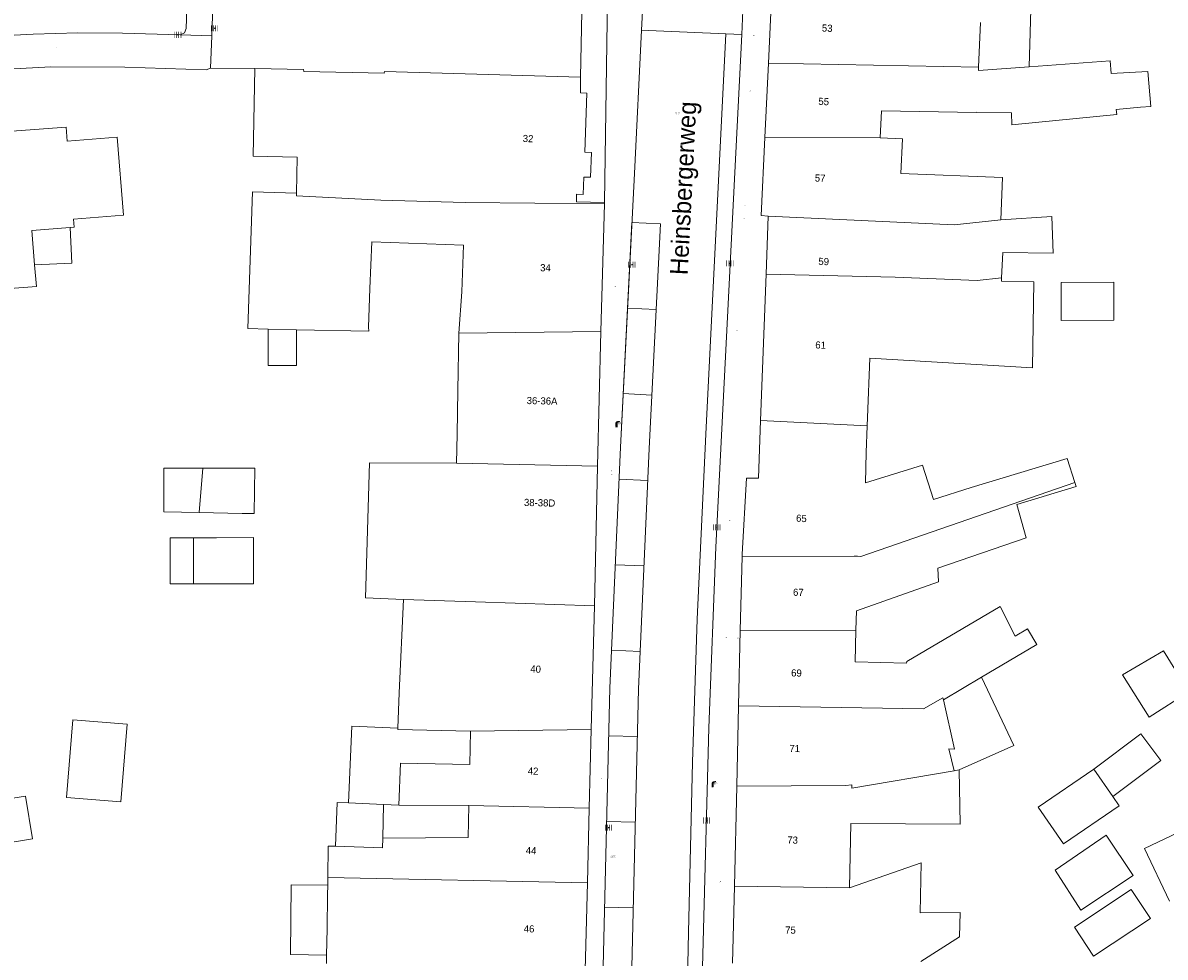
# Model space of a CAD drawing. Header units: metres. Extents: x 197457 to 198138, y 353986 to 354984.
# Tile 136 of 217: x 197714 to 197794, y 354521 to 354586. Entities that reach past the tile are written whole.
import ezdxf
from ezdxf.enums import TextEntityAlignment as Align

# ---------------------------------------------------------------- set-up
doc = ezdxf.new("R2010")
doc.units = ezdxf.units.M
doc.header["$MEASUREMENT"] = 0
for name, color, linetype, lineweight in [('B-WE-VW-MARKERING_STREEP-G', 252, 'Continuous', 13), ('bijgebouw', 1, 'Continuous', 13), ('dakrand bijgebouw', 1, 'Continuous', 13), ('dakrand hoofdgebouw', 1, 'Continuous', 0), ('Grens maaiveld', 253, 'Continuous', 0), ('grens WOZ object', 7, 'Continuous', 0), ('hoofdgebouw', 1, 'Continuous', 0), ('Hoogtepunt', 7, 'Continuous', 0), ('huisnummerreeks BGT', 7, 'Continuous', 0), ('kant verharding', 7, 'Continuous', 0), ('openbare ruimte label tekst', 7, 'Continuous', 0), ('tussenmuur', 1, 'Continuous', 13), ('tussenmuur bijgebouw (GBKN Zuid)', 1, 'Continuous', 13), ('vlakafsluiter', 1, 'Continuous', 0), ('waterleidingput', 132, 'Continuous', 0)]:
    doc.layers.add(name, color=color, linetype=linetype, lineweight=lineweight)
for name, color, linetype, lineweight, true_color in [('CAI-kast', 7, 'Continuous', 0, 0x104b6e), ('kolk', 7, 'Continuous', 0, 0x104b6e), ('lichtmast', 7, 'Continuous', 0, 0x104b6e)]:
    doc.layers.add(name, color=color, linetype=linetype, lineweight=lineweight, true_color=true_color)
doc.styles.add('Style-WORKING', font='WORKING.shx')

# ---------------------------------------------------------------- blocks, each defined once
blk = doc.blocks.new('kolk')
at = {"layer": 'kolk', "linetype": 'Continuous', "lineweight": 0, "true_color": 0xbd2877}
for points in [[(-0.49, -0.43), (-0.49, 0), (-0.49, 0.42), (-0.4, 0.42), (-0.4, 0), (-0.4, -0.43)], [(-0.19, -0.43), (-0.19, 0), (-0.19, 0.42), (-0.11, 0.42), (-0.11, 0), (-0.11, -0.43)], [(0.11, -0.43), (0.11, 0), (0.11, 0.42), (0.19, 0.42), (0.19, 0), (0.19, -0.43)], [(0.4, -0.43), (0.4, 0), (0.4, 0.42), (0.49, 0.42), (0.49, 0), (0.49, -0.43)]]:
    blk.add_hatch(color=232, dxfattribs=at).paths.add_polyline_path(points)
at = {"layer": 'kolk', "linetype": 'Continuous', "lineweight": 0, "true_color": 0x681648}
blk.add_hatch(color=219, dxfattribs=at).paths.add_polyline_path([(0.1, 0, 1), (-0.1, 0, 1)])
blk = doc.blocks.new('kast')
at = {"layer": 'CAI-kast', "linetype": 'Continuous', "lineweight": 0, "true_color": 0xbd2877}
h = blk.add_hatch(color=232, dxfattribs=at)
edge = h.paths.add_edge_path()
edge.add_arc((0, 0), 0.1, 0, 360)
edge.add_line((0, -0.1), (0.34, -0.1))
edge.add_line((0.34, -0.1), (0.34, 0.47))
edge.add_line((0.34, 0.47), (-0.34, 0.47))
edge.add_line((-0.34, 0.47), (-0.34, -0.1))
edge.add_line((-0.34, -0.1), (0, -0.1))
edge = h.paths.add_edge_path(flags=16)
edge.add_arc((-0.2, 0.31), 0.0607, 0, 360)
at = {"layer": 'CAI-kast', "linetype": 'Continuous', "lineweight": 0, "true_color": 0x681648}
blk.add_hatch(color=219, dxfattribs=at).paths.add_polyline_path([(-0.1, 0, 1), (0.1, 0, 1)])
at = {"layer": 'CAI-kast', "color": 232, "linetype": 'Continuous', "lineweight": 0, "true_color": 0xbd2877, "extrusion": (0, 0, -1)}
blk.add_solid([(-0.34, 0.65), (0.34, 0.65), (-0.34, 0.55), (0.34, 0.55)], dxfattribs=at)
blk = doc.blocks.new('lichtmast')
at = {"layer": 'lichtmast', "linetype": 'Continuous', "lineweight": 0, "true_color": 0xbd2877}
for points in [[(0.15, 0.42, -0.344151), (0.3, 0.61), (0.43, 0.64, 0.960861), (0.4, 0.79), (0.1, 0.74, 0.366629), (-0.15, 0.45), (-0.15, -0.1), (0, -0.1, -0.414214), (-0.1, 0, -1), (0.1, 0, -0.414214), (0, -0.1), (0.15, -0.1)], [(0.35, 0.55, 1), (0.3, 0.56), (0.23, 0.32, 1), (0.28, 0.31)], [(0.42, 0.58, 1), (0.38, 0.57), (0.44, 0.33, 1), (0.48, 0.34)], [(0.49, 0.61, 1), (0.45, 0.58), (0.63, 0.4, 1), (0.66, 0.43)]]:
    blk.add_hatch(color=232, dxfattribs=at).paths.add_polyline_path(points)
at = {"layer": 'lichtmast', "linetype": 'Continuous', "lineweight": 0, "true_color": 0x681648}
blk.add_hatch(color=219, dxfattribs=at).paths.add_polyline_path([(-0.1, 0, 1), (0.1, 0, 1)])
blk = doc.blocks.new('waterleidingput')
at = {"layer": 'waterleidingput', "linetype": 'Continuous', "lineweight": 0, "true_color": 0x248bcb}
h = blk.add_hatch(color=142, dxfattribs=at)
edge = h.paths.add_edge_path()
edge.add_spline(control_points=[(0.44, 0), (0.44, 0.04), (0.43, 0.09), (0.36, 0.2), (0.28, 0.26), (0.09, 0.32), (-0.02, 0.33), (-0.22, 0.29), (-0.31, 0.24), (-0.42, 0.12), (-0.44, 0.06), (-0.44, -0.06), (-0.42, -0.12), (-0.33, -0.22), (-0.28, -0.26), (-0.1, -0.33), (0.04, -0.33), (0.27, -0.27), (0.37, -0.2), (0.43, -0.08), (0.44, -0.04), (0.44, 0)], knot_values=[0, 0, 0, 0, 0.060484, 0.060484, 0.178041, 0.178041, 0.295599, 0.295599, 0.413157, 0.413157, 0.498623, 0.498623, 0.584089, 0.584089, 0.669555, 0.669555, 0.808438, 0.808438, 0.94732, 0.94732, 1, 1, 1, 1], degree=3, periodic=0)
edge = h.paths.add_edge_path(flags=16)
edge.add_ellipse((0, 0), major_axis=(0.392, 0), ratio=0.689655, start_angle=0, end_angle=360)
for points in [[(-0.05, -0.09, -0.141608), (-0.09, -0.05), (-0.1, -0.09), (-0.17, 0.18), (-0.22, 0.18), (-0.12, -0.17), (-0.07, -0.17)], [(0.03, 0.18), (-0.02, 0.18), (-0.05, 0.09, -0.269854), (0.05, 0.09)], [(0.23, 0.18), (0.18, 0.18), (0.1, -0.09), (0.09, -0.05, -0.141608), (0.05, -0.09), (0.08, -0.17), (0.13, -0.17)]]:
    blk.add_hatch(color=142, dxfattribs=at).paths.add_polyline_path(points)
at = {"layer": 'waterleidingput', "linetype": 'Continuous', "lineweight": 0, "true_color": 0x104b6e}
blk.add_hatch(color=156, dxfattribs=at).paths.add_polyline_path([(0.1, 0, 1), (-0.1, 0, 1)])

msp = doc.modelspace()

# ---------------------------------------------------------------- linework, layer by layer
at = {"layer": 'B-WE-VW-MARKERING_STREEP-G', "color": 252}
for points in [[(197757.132, 354572.118), (197756.335, 354556.382), (197755.596, 354539.498), (197755.12, 354519.994), (197754.689, 354500.165)], [(197759.13, 354572.029), (197758.333, 354556.288), (197757.595, 354539.43), (197757.119, 354519.948), (197756.473, 354490.25)], [(197759.13, 354572.029), (197757.132, 354572.118)], [(197756.828, 354566.126), (197758.826, 354566.025)], [(197756.525, 354560.133), (197758.522, 354560.032)], [(197756.237, 354554.14), (197758.235, 354554.053)], [(197755.975, 354548.146), (197757.973, 354548.059)], [(197755.712, 354542.152), (197757.71, 354542.064)], [(197755.514, 354536.155), (197757.514, 354536.107)], [(197755.368, 354530.157), (197757.367, 354530.108)], [(197755.222, 354524.159), (197757.221, 354524.11)]]:
    msp.add_lwpolyline(points, dxfattribs=at)
at = {"layer": 'bijgebouw', "linetype": 'Continuous', "lineweight": 13}
for p, q in [((197727.095, 354554.909), (197729.833, 354554.909)), ((197729.833, 354551.728), (197726.823, 354551.793)), ((197726.432, 354550.035), (197728.051, 354550.035)), ((197728.051, 354546.795), (197726.432, 354546.795)), ((197790.816, 354531.897), (197791.253, 354531.261))]:
    msp.add_line(p, q, dxfattribs=at)
at = {"layer": 'bijgebouw', "linetype": 'Continuous', "lineweight": 13, "flags": 128}
for points in [[(197727.095, 354554.909), (197724.356, 354554.909), (197724.356, 354551.846), (197726.823, 354551.793)], [(197729.833, 354554.909), (197730.741, 354554.901), (197730.683, 354551.734), (197729.833, 354551.728)], [(197726.432, 354546.795), (197724.812, 354546.795), (197724.812, 354550.035), (197726.432, 354550.035)], [(197721.781, 354536.963), (197721.348, 354531.539), (197717.55, 354531.842), (197717.983, 354537.266), (197721.781, 354536.963)], [(197791.253, 354531.261), (197787.357, 354528.584), (197785.593, 354531.152), (197789.489, 354533.829)]]:
    msp.add_lwpolyline(points, dxfattribs=at)
at = {"layer": 'dakrand bijgebouw', "linetype": 'Continuous', "lineweight": 13, "flags": 128}
msp.add_lwpolyline([(197728.051, 354550.035), (197730.625, 354550.053), (197730.633, 354546.798), (197728.051, 354546.795)], dxfattribs=at)
at = {"layer": 'dakrand hoofdgebouw', "linetype": 'Continuous', "lineweight": 0}
msp.add_line((197740.829, 354539.163), (197741.141, 354545.717), dxfattribs=at)
at = {"layer": 'Grens maaiveld', "linetype": 'Continuous', "lineweight": 0}
for p, q in [((197758.844, 354585.555), (197757.815, 354585.601)), ((197763.72, 354585.339), (197758.844, 354585.555)), ((197764.822, 354585.29), (197763.72, 354585.339))]:
    msp.add_line(p, q, dxfattribs=at)
at = {"layer": 'Grens maaiveld', "linetype": 'Continuous', "lineweight": 0, "flags": 128}
msp.add_lwpolyline([(197760.433, 354490.137), (197761.104, 354522.372), (197761.371, 354534.321), (197761.71, 354544.337), (197762.323, 354557.297), (197763.72, 354585.339)], dxfattribs=at)
at = {"layer": 'grens WOZ object', "linetype": 'Continuous', "lineweight": 0}
for p, q in [((197785.115, 354588.802), (197784.964, 354583.035)), ((197781.411, 354583.003), (197781.549, 354586.134)), ((197784.964, 354583.035), (197781.401, 354582.776)), ((197781.401, 354582.776), (197781.411, 354583.003)), ((197733.645, 354564.61), (197731.661, 354564.655)), ((197781.617, 354540.265), (197778.95, 354538.684)), ((197740.742, 354536.691), (197740.738, 354536.592)), ((197740.738, 354536.592), (197745.834, 354536.493)), ((197780.061, 354533.773), (197779.693, 354533.71)), ((197789.489, 354533.829), (197790.816, 354531.897)), ((197711.057, 354531.35), (197714.674, 354531.929)), ((197714.674, 354531.929), (197715.154, 354528.928)), ((197739.744, 354531.354), (197737.3, 354531.456)), ((197739.69, 354528.994), (197739.744, 354531.354)), ((197740.818, 354531.309), (197739.744, 354531.354)), ((197715.154, 354528.928), (197711.537, 354528.349)), ((197735.822, 354525.026), (197735.832, 354525.691)), ((197735.785, 354522.625), (197735.822, 354525.026)), ((197735.785, 354522.625), (197735.756, 354520.798))]:
    msp.add_line(p, q, dxfattribs=at)
at = {"layer": 'grens WOZ object', "linetype": 'Continuous', "lineweight": 0, "flags": 128}
for points in [[(197715.307, 354569.145), (197715.112, 354571.558), (197717.793, 354571.774)], [(197717.793, 354571.774), (197717.921, 354569.28), (197715.307, 354569.145)], [(197787.187, 354567.921), (197787.205, 354565.254), (197790.892, 354565.28), (197790.874, 354567.947), (197787.187, 354567.921)], [(197733.645, 354564.61), (197733.645, 354562.107), (197731.662, 354562.107), (197731.661, 354564.655)], [(197793.355, 354537.455), (197796.134, 354539.236), (197794.358, 354542.11), (197791.489, 354540.428), (197793.355, 354537.455)], [(197781.617, 354540.265), (197783.882, 354535.467), (197780.061, 354533.773)], [(197779.693, 354533.71), (197779.335, 354535.25), (197779.733, 354535.225), (197778.95, 354538.684)], [(197737.3, 354531.456), (197737.523, 354536.825), (197740.742, 354536.691)], [(197740.818, 354531.309), (197740.94, 354534.238), (197745.789, 354534.144), (197745.834, 354536.493)], [(197789.489, 354533.829), (197792.777, 354536.292), (197794.175, 354534.426), (197790.816, 354531.897)], [(197737.3, 354531.456), (197736.489, 354531.486), (197736.383, 354528.415)], [(197739.69, 354528.994), (197739.667, 354528.308), (197736.383, 354528.415)], [(197788.575, 354523.935), (197786.785, 354526.734), (197790.356, 354529.188), (197792.248, 354526.365), (197788.575, 354523.935)], [(197735.756, 354520.798), (197733.221, 354520.828), (197733.279, 354525.721), (197735.832, 354525.691)], [(197788.123, 354522.754), (197792.107, 354525.385), (197793.443, 354523.361), (197789.46, 354520.73), (197788.123, 354522.754)]]:
    msp.add_lwpolyline(points, dxfattribs=at)
at = {"layer": 'hoofdgebouw', "linetype": 'Continuous', "lineweight": 0}
for p, q in [((197766.92, 354588.116), (197766.692, 354583.276)), ((197766.692, 354583.276), (197766.447, 354578.068)), ((197790.636, 354583.448), (197784.964, 354583.035)), ((197730.614, 354576.758), (197730.729, 354582.91)), ((197733.646, 354574.169), (197730.567, 354574.275)), ((197754.96, 354564.477), (197755.21, 354573.416)), ((197755.21, 354573.416), (197755.213, 354573.514)), ((197766.533, 354568.509), (197766.684, 354572.569)), ((197766.533, 354568.509), (197766.152, 354558.248)), ((197738.793, 354567.496), (197738.693, 354564.798)), ((197745.228, 354567.257), (197745.026, 354564.368)), ((197738.702, 354564.495), (197733.645, 354564.61)), ((197738.693, 354564.798), (197738.702, 354564.495)), ((197745.026, 354564.368), (197744.94, 354560.352)), ((197754.737, 354555.041), (197754.96, 354564.477)), ((197773.634, 354558.455), (197773.789, 354562.607)), ((197744.894, 354557.292), (197744.94, 354560.352)), ((197773.613, 354557.88), (197773.634, 354558.455)), ((197773.543, 354556.006), (197773.613, 354557.88)), ((197744.894, 354557.292), (197744.85, 354555.25)), ((197754.506, 354545.266), (197754.737, 354555.041)), ((197764.849, 354548.71), (197764.728, 354543.536)), ((197754.29, 354536.603), (197754.506, 354545.266)), ((197772.82, 354543.561), (197772.854, 354544.908)), ((197764.728, 354543.536), (197764.605, 354538.25)), ((197740.829, 354539.163), (197740.742, 354536.691)), ((197764.605, 354538.25), (197764.475, 354532.634)), ((197754.151, 354531.077), (197754.29, 354536.603)), ((197764.475, 354532.634), (197764.311, 354525.613)), ((197745.718, 354531.273), (197740.818, 354531.309)), ((197754.02, 354525.855), (197754.151, 354531.077)), ((197735.875, 354528.432), (197735.841, 354526.239)), ((197736.383, 354528.415), (197735.875, 354528.432)), ((197735.832, 354525.691), (197735.841, 354526.239)), ((197764.311, 354525.613), (197764.186, 354520.233)), ((197735.756, 354520.798), (197735.747, 354520.198))]:
    msp.add_line(p, q, dxfattribs=at)
at = {"layer": 'hoofdgebouw', "linetype": 'Continuous', "lineweight": 0, "flags": 128}
for points in [[(197790.636, 354583.448), (197790.69, 354582.551), (197793.269, 354582.706)], [(197730.729, 354582.91), (197734.138, 354582.842), (197734.15, 354582.707), (197739.791, 354582.575), (197739.8, 354582.689), (197753.546, 354582.31)], [(197755.213, 354573.514), (197753.246, 354573.57), (197753.264, 354574.102), (197753.733, 354574.086), (197753.775, 354575.305), (197754.245, 354575.289), (197754.305, 354577.027), (197753.835, 354577.043), (197753.977, 354581.19), (197753.544, 354581.205), (197753.546, 354582.31)], [(197793.269, 354582.706), (197793.474, 354580.251), (197792.758, 354580.191)], [(197774.522, 354578.055), (197774.617, 354579.953), (197781.27, 354579.816), (197781.272, 354579.854)], [(197781.272, 354579.854), (197783.719, 354579.795), (197783.746, 354578.971), (197791.089, 354579.685), (197791.044, 354580.041), (197792.758, 354580.191)], [(197721.527, 354572.627), (197721.085, 354578.109), (197717.586, 354577.827), (197717.519, 354578.799), (197710.245, 354578.266), (197710.722, 354571.302), (197710.809, 354571.293), (197711.104, 354567.306), (197715.429, 354567.626), (197715.307, 354569.145)], [(197766.447, 354578.068), (197766.19, 354572.61), (197766.684, 354572.569)], [(197782.961, 354572.315), (197783.081, 354575.27), (197775.967, 354575.56), (197776.073, 354577.978), (197774.522, 354578.055)], [(197730.614, 354576.758), (197733.694, 354576.699), (197733.646, 354574.169)], [(197730.567, 354574.275), (197730.24, 354564.687), (197731.661, 354564.655)], [(197717.793, 354571.774), (197718.083, 354571.797), (197718.038, 354572.346), (197721.527, 354572.627)], [(197782.961, 354572.315), (197786.55, 354572.551), (197786.643, 354569.981), (197783.109, 354570.007), (197783.024, 354568.244)], [(197738.793, 354567.496), (197738.915, 354570.775), (197745.35, 354570.536), (197745.228, 354567.257)], [(197783.024, 354568.244), (197783.013, 354568.008), (197785.291, 354567.963), (197785.183, 354561.94), (197773.789, 354562.607)], [(197766.152, 354558.248), (197766.001, 354554.196), (197765.167, 354554.219), (197764.853, 354548.892), (197764.849, 354548.71)], [(197773.543, 354556.006), (197773.502, 354553.89), (197777.49, 354555.128)], [(197741.141, 354545.717), (197738.477, 354545.832), (197738.769, 354555.288), (197744.85, 354555.25)], [(197780.887, 354553.561), (197778.255, 354552.723), (197777.49, 354555.128)], [(197780.887, 354553.561), (197787.614, 354555.588), (197788.157, 354553.915)], [(197772.854, 354544.908), (197778.612, 354546.953), (197778.561, 354547.9), (197784.75, 354550.033), (197784.093, 354552.363), (197788.255, 354553.614), (197788.157, 354553.915)], [(197772.82, 354543.561), (197772.763, 354541.335), (197776.372, 354541.243), (197776.398, 354541.356), (197782.926, 354545.209), (197783.981, 354543.132), (197784.841, 354543.642), (197785.484, 354542.558), (197781.617, 354540.265)], [(197772.371, 354525.501), (197772.476, 354530.009), (197780.12, 354529.973), (197780.061, 354533.773)], [(197745.718, 354531.273), (197745.664, 354529.04), (197739.69, 354528.994)], [(197794.775, 354524.574), (197793.027, 354528.253), (197798.098, 354530.662), (197799.846, 354526.983)], [(197772.371, 354525.501), (197777.386, 354527.268), (197777.317, 354523.757), (197780.118, 354523.788), (197780.084, 354522.083), (197777.36, 354520.352)], [(197753.75, 354519.769), (197753.862, 354519.766), (197754.02, 354525.855)]]:
    msp.add_lwpolyline(points, dxfattribs=at)
at = {"layer": 'kant verharding', "linetype": 'Continuous', "lineweight": 0}
for p, q in [((197757.815, 354585.601), (197757.927, 354587.826)), ((197764.822, 354585.29), (197764.935, 354587.531)), ((197757.306, 354575.561), (197757.815, 354585.601)), ((197727.712, 354585.194), (197727.628, 354582.929)), ((197763.015, 354549.382), (197764.822, 354585.29)), ((197727.628, 354582.929), (197730.729, 354582.91))]:
    msp.add_line(p, q, dxfattribs=at)
at = {"layer": 'kant verharding', "linetype": 'Continuous', "lineweight": 0, "flags": 128}
for points in [[(197725.51, 354585.275), (197725.815, 354585.4), (197725.93, 354585.709), (197726.053, 354589.778), (197725.993, 354591.348), (197724.489, 354595.172), (197723.933, 354596.079), (197723.52, 354596.467), (197723.034, 354596.776), (197722.499, 354596.988), (197721.943, 354597.096), (197720.882, 354597.014)], [(197753.546, 354582.31), (197753.673, 354589.2), (197728.328, 354589.781), (197728.009, 354589.658), (197727.867, 354589.347), (197727.712, 354585.194)], [(197660.191, 354570.654), (197667.608, 354572.92), (197672.872, 354574.613), (197678.083, 354576.462), (197683.644, 354578.527), (197684.907, 354579.028), (197686.177, 354579.51), (197689.808, 354580.775), (197692.945, 354581.735), (197696.114, 354582.586), (197699.298, 354583.321), (197702.506, 354583.942), (197705.733, 354584.453), (197708.975, 354584.858), (197712.091, 354585.143), (197715.214, 354585.322), (197718.342, 354585.398), (197721.471, 354585.373), (197725.51, 354585.275)], [(197660.171, 354566.883), (197661.107, 354568.527), (197666.989, 354570.267), (197671.516, 354571.673), (197676.004, 354573.202), (197690.877, 354578.566), (197696.081, 354580.121), (197701.37, 354581.353), (197706.301, 354582.19), (197711.272, 354582.737), (197716.438, 354583.017), (197721.624, 354583.002), (197727.327, 354582.819), (197727.628, 354582.929)], [(197757.306, 354575.561), (197756.335, 354556.382), (197755.596, 354539.498), (197755.12, 354519.994), (197754.544, 354493.519), (197754.521, 354492.272)], [(197761.487, 354490.112), (197761.547, 354493.413), (197762.083, 354519.952), (197762.528, 354536.721), (197763.015, 354549.382)]]:
    msp.add_lwpolyline(points, dxfattribs=at)
at = {"layer": 'tussenmuur', "linetype": 'Continuous', "lineweight": 13}
for p, q in [((197766.692, 354583.276), (197781.411, 354583.003)), ((197766.447, 354578.068), (197774.522, 354578.055)), ((197745.026, 354564.368), (197754.96, 354564.477)), ((197766.152, 354558.248), (197773.613, 354557.88)), ((197744.85, 354555.25), (197754.737, 354555.041)), ((197746.191, 354545.532), (197741.141, 354545.717)), ((197746.191, 354545.532), (197754.506, 354545.266)), ((197764.728, 354543.536), (197772.82, 354543.561)), ((197754.29, 354536.603), (197745.834, 354536.493)), ((197745.718, 354531.273), (197754.151, 354531.077)), ((197754.02, 354525.855), (197735.841, 354526.239)), ((197764.311, 354525.613), (197772.371, 354525.501))]:
    msp.add_line(p, q, dxfattribs=at)
at = {"layer": 'tussenmuur', "linetype": 'Continuous', "lineweight": 13, "flags": 128}
for points in [[(197755.21, 354573.416), (197745.461, 354573.525), (197739.554, 354573.68), (197733.64, 354573.99), (197733.646, 354574.169)], [(197766.684, 354572.569), (197779.693, 354571.963), (197782.961, 354572.315)], [(197766.533, 354568.509), (197775.571, 354568.287), (197781.317, 354568.066), (197783.024, 354568.244)], [(197764.849, 354548.71), (197772.688, 354548.749), (197772.929, 354548.734), (197773.158, 354548.715), (197788.157, 354553.915)], [(197764.605, 354538.25), (197777.559, 354538.057), (197778.918, 354538.825), (197778.95, 354538.684)], [(197764.475, 354532.634), (197772.084, 354532.683), (197772.544, 354532.715), (197772.538, 354532.478), (197779.693, 354533.71)]]:
    msp.add_lwpolyline(points, dxfattribs=at)
at = {"layer": 'tussenmuur bijgebouw (GBKN Zuid)', "linetype": 'Continuous', "lineweight": 13}
for p, q in [((197727.095, 354554.909), (197726.823, 354551.793)), ((197726.432, 354550.035), (197726.432, 354546.795))]:
    msp.add_line(p, q, dxfattribs=at)
at = {"layer": 'vlakafsluiter', "linetype": 'Continuous', "lineweight": 0}
for p, q in [((197755.444, 354589.734), (197755.213, 354573.514)), ((197725.51, 354585.275), (197727.712, 354585.194))]:
    msp.add_line(p, q, dxfattribs=at)

# ---------------------------------------------------------------- block references
at = {"layer": 'CAI-kast', "linetype": 'Continuous', "lineweight": 0, "xscale": 0.1, "yscale": 0.1, "zscale": 0.1}
msp.add_blockref('kast', (197764.547, 354542.995), dxfattribs=at)
at = {"layer": 'kolk', "linetype": 'Continuous', "lineweight": 0, "xscale": 0.5, "yscale": 0.5}
for p in [(197725.327, 354585.27), (197727.916, 354585.73), (197757.137, 354569.166), (197764.004, 354569.257), (197763.081, 354550.762), (197762.362, 354530.226), (197755.506, 354529.722)]:
    msp.add_blockref('kolk', p, dxfattribs=at)
at = {"layer": 'lichtmast', "linetype": 'Continuous', "lineweight": 0, "xscale": 0.5, "yscale": 0.5}
for p in [(197756.052, 354557.828), (197762.791, 354532.595)]:
    msp.add_blockref('lichtmast', p, dxfattribs=at)
at = {"layer": 'waterleidingput', "linetype": 'Continuous', "lineweight": 0, "xscale": 0.1, "yscale": 0.1, "zscale": 0.1}
for p in [(197765.661, 354585.235), (197716.839, 354584.369), (197756.567, 354582.782), (197765.426, 354581.318), (197765.026, 354573.277), (197764.984, 354572.424), (197755.972, 354567.621), (197764.492, 354564.578), (197755.728, 354554.727), (197755.731, 354554.472), (197763.99, 354551.252), (197763.995, 354551.249), (197763.741, 354543.049), (197754.99, 354533.176), (197763.321, 354525.923)]:
    msp.add_blockref('waterleidingput', p, dxfattribs=at)

# ---------------------------------------------------------------- texts
at = {"layer": 'Hoogtepunt', "linetype": 'Continuous', "lineweight": 0, "style": 'Style-WORKING'}
for s, p in [('23.90', (197760.153, 354579.709)), ('23.90', (197760.153, 354579.709)), ('23.70', (197755.641, 354527.651)), ('23.70', (197755.641, 354527.651))]:
    msp.add_text(s, height=0.1, dxfattribs=at).set_placement(p)
at = {"layer": 'huisnummerreeks BGT', "linetype": 'Continuous', "lineweight": 0, "style": 'Style-WORKING'}
for s, rotation, p in [('53', 357.3, (197770.812, 354585.737)), ('55', 357.3, (197770.57, 354580.596)), ('32', 358, (197749.865, 354577.999)), ('57', 357.3, (197770.318, 354575.229)), ('59', 357.9, (197770.568, 354569.387)), ('34', 358.4, (197751.083, 354568.946)), ('61', 357.9, (197770.351, 354563.534)), ('36-36A', 358.6, (197750.844, 354559.625)), ('38-38D', 358.6, (197750.675, 354552.486)), ('65', 356.6, (197769.007, 354551.391)), ('67', 358.7, (197768.792, 354546.211)), ('40', 358.6, (197750.394, 354540.832)), ('69', 358.7, (197768.66, 354540.56)), ('71', 358.7, (197768.537, 354535.268)), ('42', 358.6, (197750.215, 354533.687)), ('73', 358.7, (197768.388, 354528.854)), ('44', 358.6, (197750.076, 354528.118)), ('46', 358.5, (197749.935, 354522.636)), ('75', 358.7, (197768.241, 354522.547))]:
    msp.add_text(s, height=0.5, rotation=rotation, dxfattribs=at).set_placement(p, align=Align.MIDDLE_CENTER)
at = {"layer": 'openbare ruimte label tekst', "linetype": 'Continuous', "lineweight": 0, "style": 'Style-WORKING'}
msp.add_text('Heinsbergerweg', height=1.25, rotation=87.1, dxfattribs=at).set_placement((197760.725, 354574.523), align=Align.MIDDLE_CENTER)

doc.saveas('drawing.dxf')
